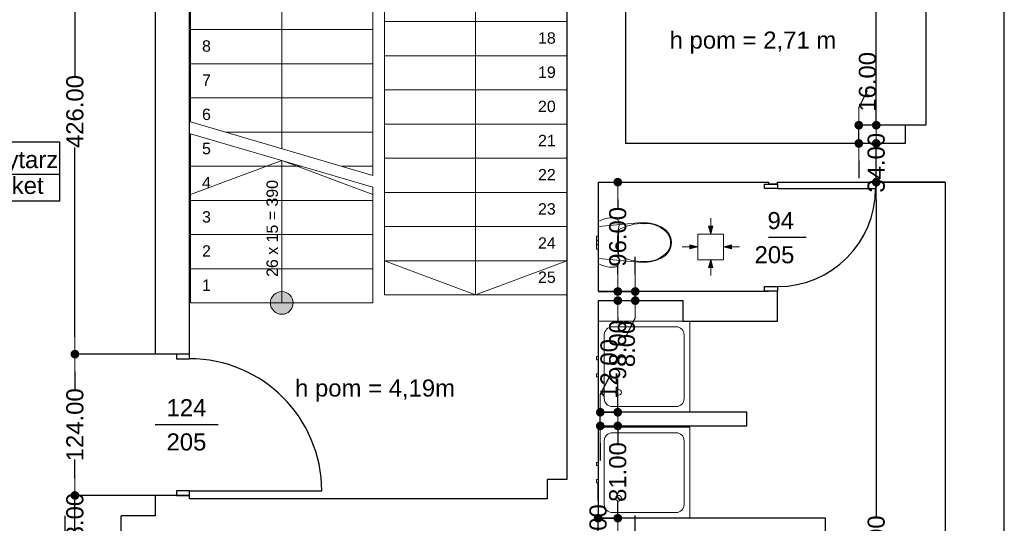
# Model space of a CAD drawing. Header units: millimetres. Extents: x -175445 to -20415, y -559200 to 231527.
# Tile 125 of 256: x -94558 to -85918, y -170996 to -166574. Entities that reach past the tile are written whole.
import ezdxf
from ezdxf.enums import TextEntityAlignment as Align

# ---------------------------------------------------------------- set-up
doc = ezdxf.new("R2010")
doc.units = ezdxf.units.MM
doc.header["$MEASUREMENT"] = 0
for name, color, linetype in [('Drzwi', 7, 'Continuous'), ('Linia', 7, 'Continuous'), ('Obiekt', 7, 'Continuous'), ('Strefa', 7, 'Continuous'), ('Słup', 7, 'Continuous'), ('Tekst', 7, 'Continuous'), ('Wymiary', 63, 'Continuous'), ('Ściana', 7, 'Continuous')]:
    doc.layers.add(name, color=color, linetype=linetype)
doc.styles.add('Arial', font='txt')
doc.styles.add('Times new roman', font='txt')
doc.dimstyles.new('GENERATED_STYLE__2', dxfattribs={"dimtxt": 150, "dimasz": 152, "dimexe": 0.18, "dimexo": 0, "dimgap": 0.09, "dimtad": 1, "dimlfac": 0.1, "dimzin": 0, "dimdsep": 46, "dimtxsty": 'Arial', "dimblk": 'ARROWHEAD_11', "dimblk1": 'ARROWHEAD_11', "dimblk2": 'ARROWHEAD_11', "dimcen": 0.09, "dimclrd": 114, "dimclre": 114, "dimclrt": 114, "dimazin": 0, "dimtfac": 1, "dimtdec": 4, "dimtmove": 0, "dimatfit": 3, "dimfxl": 1, "dimtolj": 1, "dimtzin": 0, "dimarcsym": 0})

# ---------------------------------------------------------------- blocks, each defined once
blk = doc.blocks.new('Korytarz_4_57_57', base_point=(-95010.3, 27439.4))
at = {"layer": 'Strefa'}
for p, q in [((-95744.4, 27722.2), (-94209.7, 27722.2)), ((-95744.4, 27203.6), (-95744.4, 27722.2)), ((-95707.7, 27696.3), (-95047, 27696.3)), ((-95707.7, 27470), (-95707.7, 27696.3)), ((-95047, 27696.3), (-95047, 27470)), ((-95010.3, 27722.2), (-95010.3, 27203.6)), ((-94209.7, 27722.2), (-94209.7, 27203.6)), ((-95744.4, 27439.4), (-94209.7, 27439.4)), ((-95047, 27470), (-95707.7, 27470)), ((-94209.7, 27203.6), (-95744.4, 27203.6))]:
    blk.add_line(p, q, dxfattribs=at)
at = {"layer": 'Strefa', "style": 'Arial'}
for tag, height, p in [('ROOM_NUMBER', 180, (-95377.4, 27594.3)), ('ROOM_NAME', 150, (-94610, 27567.8)), ('ROOM_CALC_AREA', 150, (-95377.4, 27340.6)), ('floor_f', 150, (-94610, 27340.7))]:
    blk.add_attdef(tag, text='', height=height, dxfattribs=at).set_placement(p, align=Align.MIDDLE_CENTER)
blk = doc.blocks.new('ARROWHEAD_11')
at = {"color": 0, "linetype": 'Continuous', "lineweight": 0}
blk.add_line((0, 0), (-1, 0), dxfattribs=at)
at = {"color": 0, "linetype": 'Continuous', "lineweight": 0, "const_width": 0.25, "flags": 128}
blk.add_lwpolyline([(-0.125, 0, 1), (0.125, 0, 1)], format="xyb", close=True, dxfattribs=at)
blk = doc.blocks.new('*D1400')
at = {"layer": 'Defpoints', "color": 0}
for p in [(-87041.5, -168000.6), (-86438, -168000.6), (-86698, -174720.6)]:
    blk.add_point(p, dxfattribs=at)
at = {"layer": 'Wymiary', "color": 114, "lineweight": -2}
for p, q in [((-86438, -168000.6), (-87041.7, -168000.6)), ((-87041.5, -168152.6), (-87041.5, -170935.2)), ((-87041.5, -174568.6), (-87041.5, -171558.4)), ((-86698, -174720.6), (-87041.7, -174720.6))]:
    blk.add_line(p, q, dxfattribs=at)
at = {"layer": 'Wymiary', "color": 114, "lineweight": -2, "xscale": 152, "yscale": 152, "zscale": 152}
for p, rotation in [((-87041.5, -168000.6), 90), ((-87041.5, -174720.6), 270)]:
    blk.add_blockref('ARROWHEAD_11', p, dxfattribs=dict(at, rotation=rotation))
at = {"layer": 'Wymiary', "color": 114, "lineweight": 13, "insert": (-87041.5, -171246.8), "char_height": 150, "attachment_point": 5, "rotation": 90, "style": 'Arial'}
blk.add_mtext('\\A1;672.00', dxfattribs=at)
blk = doc.blocks.new('*D1401')
at = {"layer": 'Defpoints', "color": 0}
for p in [(-87041.5, -167660.6), (-86788, -167660.6), (-86438, -168000.6)]:
    blk.add_point(p, dxfattribs=at)
at = {"layer": 'Wymiary', "color": 114, "lineweight": -2}
for p, q in [((-87041.5, -167508.6), (-87041.5, -167356.6)), ((-86788, -167660.6), (-87041.7, -167660.6)), ((-87041.5, -168000.6), (-87041.5, -167660.6)), ((-86438, -168000.6), (-87041.7, -168000.6)), ((-87041.5, -168152.6), (-87041.5, -168304.6))]:
    blk.add_line(p, q, dxfattribs=at)
at = {"layer": 'Wymiary', "color": 114, "lineweight": -2, "xscale": 152, "yscale": 152, "zscale": 152}
for p, rotation in [((-87041.5, -167660.6), 270), ((-87041.5, -168000.6), 90)]:
    blk.add_blockref('ARROWHEAD_11', p, dxfattribs=dict(at, rotation=rotation))
at = {"layer": 'Wymiary', "color": 114, "lineweight": 13, "insert": (-87041.5, -167830.6), "char_height": 150, "attachment_point": 5, "rotation": 90, "style": 'Arial'}
blk.add_mtext('\\A1;34.00', dxfattribs=at)
blk = doc.blocks.new('*D1402')
at = {"layer": 'Defpoints', "color": 0}
for p in [(-87194.8, -167500.6), (-86608, -167500.6), (-86788, -167660.6)]:
    blk.add_point(p, dxfattribs=at)
at = {"layer": 'Wymiary', "color": 114, "lineweight": -2}
for p, q in [((-87194.8, -167348.6), (-87118.2, -167196.6)), ((-86608, -167500.6), (-87195, -167500.6)), ((-87194.8, -167660.6), (-87194.8, -167500.6)), ((-86788, -167660.6), (-87195, -167660.6)), ((-87194.8, -167812.6), (-87194.8, -167964.6))]:
    blk.add_line(p, q, dxfattribs=at)
at = {"layer": 'Wymiary', "color": 114, "lineweight": -2, "xscale": 152, "yscale": 152, "zscale": 152}
for p, rotation in [((-87194.8, -167500.6), 270), ((-87194.8, -167660.6), 90)]:
    blk.add_blockref('ARROWHEAD_11', p, dxfattribs=dict(at, rotation=rotation))
at = {"layer": 'Wymiary', "color": 114, "lineweight": 13, "insert": (-87118.2, -167120), "char_height": 150, "attachment_point": 5, "rotation": 90, "style": 'Arial'}
blk.add_mtext('\\A1;16.00', dxfattribs=at)
blk = doc.blocks.new('*D1403')
at = {"layer": 'Defpoints', "color": 0}
for p in [(-87041.5, -164070.6), (-86608, -164070.6), (-86608, -167500.6)]:
    blk.add_point(p, dxfattribs=at)
at = {"layer": 'Wymiary', "color": 114, "lineweight": -2}
for p, q in [((-86608, -164070.6), (-87041.7, -164070.6)), ((-87041.5, -164222.6), (-87041.5, -165360.7)), ((-87041.5, -167348.6), (-87041.5, -165982.9)), ((-86608, -167500.6), (-87041.7, -167500.6))]:
    blk.add_line(p, q, dxfattribs=at)
at = {"layer": 'Wymiary', "color": 114, "lineweight": -2, "xscale": 152, "yscale": 152, "zscale": 152}
for p, rotation in [((-87041.5, -164070.6), 90), ((-87041.5, -167500.6), 270)]:
    blk.add_blockref('ARROWHEAD_11', p, dxfattribs=dict(at, rotation=rotation))
at = {"layer": 'Wymiary', "color": 114, "lineweight": 13, "insert": (-87041.5, -165671.8), "char_height": 150, "attachment_point": 5, "rotation": 90, "style": 'Arial'}
blk.add_mtext('\\A1;343.00', dxfattribs=at)
blk = doc.blocks.new('*D1408')
at = {"layer": 'Defpoints', "color": 0}
for p in [(-89478, -171230.6), (-89156.4, -171230.6), (-89478, -171360.6)]:
    blk.add_point(p, dxfattribs=at)
at = {"layer": 'Wymiary', "color": 114, "lineweight": -2}
for p, q in [((-89156.4, -171078.6), (-89156.4, -170926.6)), ((-89478, -171230.6), (-89156.2, -171230.6)), ((-89156.4, -171360.6), (-89156.4, -171230.6)), ((-89478, -171360.6), (-89156.2, -171360.6)), ((-89156.4, -171512.6), (-89233.1, -171664.6))]:
    blk.add_line(p, q, dxfattribs=at)
at = {"layer": 'Wymiary', "color": 114, "lineweight": -2, "xscale": 152, "yscale": 152, "zscale": 152}
for p, rotation in [((-89156.4, -171230.6), 270), ((-89156.4, -171360.6), 90)]:
    blk.add_blockref('ARROWHEAD_11', p, dxfattribs=dict(at, rotation=rotation))
at = {"layer": 'Wymiary', "color": 114, "lineweight": 13, "insert": (-89233.1, -171741.4), "char_height": 150, "attachment_point": 5, "rotation": 90, "style": 'Arial'}
blk.add_mtext('\\A1;13.00', dxfattribs=at)
blk = doc.blocks.new('*D1409')
at = {"layer": 'Defpoints', "color": 0}
for p in [(-89482.3, -170950.6), (-89478, -170950.6), (-89478, -171230.6)]:
    blk.add_point(p, dxfattribs=at)
at = {"layer": 'Wymiary', "color": 114, "lineweight": -2}
for p, q in [((-89482.3, -170798.6), (-89482.3, -170646.6)), ((-89478, -170950.6), (-89482.5, -170950.6)), ((-89482.3, -171230.6), (-89482.3, -170950.6)), ((-89478, -171230.6), (-89482.5, -171230.6)), ((-89482.3, -171382.6), (-89482.3, -171534.6))]:
    blk.add_line(p, q, dxfattribs=at)
at = {"layer": 'Wymiary', "color": 114, "lineweight": -2, "xscale": 152, "yscale": 152, "zscale": 152}
for p, rotation in [((-89482.3, -170950.6), 270), ((-89482.3, -171230.6), 90)]:
    blk.add_blockref('ARROWHEAD_11', p, dxfattribs=dict(at, rotation=rotation))
at = {"layer": 'Wymiary', "color": 114, "lineweight": 13, "insert": (-89482.3, -171090.6), "char_height": 150, "attachment_point": 5, "rotation": 90, "style": 'Arial'}
blk.add_mtext('\\A1;28.00', dxfattribs=at)
blk = doc.blocks.new('*D1410')
at = {"layer": 'Defpoints', "color": 0}
for p in [(-89478, -170140.6), (-89309.8, -170140.6), (-89478, -170950.6)]:
    blk.add_point(p, dxfattribs=at)
at = {"layer": 'Wymiary', "color": 114, "lineweight": -2}
for p, q in [((-89309.8, -169988.6), (-89309.8, -169836.6)), ((-89478, -170140.6), (-89309.7, -170140.6)), ((-89309.8, -170140.6), (-89309.8, -170292.6)), ((-89309.8, -170950.6), (-89309.8, -170798.7)), ((-89478, -170950.6), (-89309.7, -170950.6)), ((-89309.8, -171102.6), (-89309.8, -171254.6))]:
    blk.add_line(p, q, dxfattribs=at)
at = {"layer": 'Wymiary', "color": 114, "lineweight": -2, "xscale": 152, "yscale": 152, "zscale": 152}
for p, rotation in [((-89309.8, -170140.6), 270), ((-89309.8, -170950.6), 90)]:
    blk.add_blockref('ARROWHEAD_11', p, dxfattribs=dict(at, rotation=rotation))
at = {"layer": 'Wymiary', "color": 114, "lineweight": 13, "insert": (-89309.8, -170545.6), "char_height": 150, "attachment_point": 5, "rotation": 90, "style": 'Arial'}
blk.add_mtext('\\A1;81.00', dxfattribs=at)
blk = doc.blocks.new('*D1411')
at = {"layer": 'Defpoints', "color": 0}
for p in [(-89478, -170020.6), (-89463.2, -170020.6), (-89478, -170140.6)]:
    blk.add_point(p, dxfattribs=at)
at = {"layer": 'Wymiary', "color": 114, "lineweight": -2}
for p, q in [((-89463.2, -169868.6), (-89386.5, -169716.6)), ((-89478, -170020.6), (-89463, -170020.6)), ((-89463.2, -170140.6), (-89463.2, -170020.6)), ((-89478, -170140.6), (-89463, -170140.6)), ((-89463.2, -170292.6), (-89463.2, -170444.6))]:
    blk.add_line(p, q, dxfattribs=at)
at = {"layer": 'Wymiary', "color": 114, "lineweight": -2, "xscale": 152, "yscale": 152, "zscale": 152}
for p, rotation in [((-89463.2, -170020.6), 270), ((-89463.2, -170140.6), 90)]:
    blk.add_blockref('ARROWHEAD_11', p, dxfattribs=dict(at, rotation=rotation))
at = {"layer": 'Wymiary', "color": 114, "lineweight": 13, "insert": (-89386.5, -169640), "char_height": 150, "attachment_point": 5, "rotation": 90, "style": 'Arial'}
blk.add_mtext('\\A1;12.00', dxfattribs=at)
blk = doc.blocks.new('*D1412')
at = {"layer": 'Defpoints', "color": 0}
for p in [(-89478, -169040.6), (-89309.8, -169040.6), (-89478, -170020.6)]:
    blk.add_point(p, dxfattribs=at)
at = {"layer": 'Wymiary', "color": 114, "lineweight": -2}
for p, q in [((-89478, -169040.6), (-89309.7, -169040.6)), ((-89309.8, -169192.6), (-89309.8, -169220.8)), ((-89309.8, -169868.6), (-89309.8, -169726.6)), ((-89478, -170020.6), (-89309.7, -170020.6))]:
    blk.add_line(p, q, dxfattribs=at)
at = {"layer": 'Wymiary', "color": 114, "lineweight": -2, "xscale": 152, "yscale": 152, "zscale": 152}
for p, rotation in [((-89309.8, -169040.6), 90), ((-89309.8, -170020.6), 270)]:
    blk.add_blockref('ARROWHEAD_11', p, dxfattribs=dict(at, rotation=rotation))
at = {"layer": 'Wymiary', "color": 114, "lineweight": 13, "insert": (-89309.8, -169473.7), "char_height": 150, "attachment_point": 5, "rotation": 90, "style": 'Arial'}
blk.add_mtext('\\A1;98.00', dxfattribs=at)
blk = doc.blocks.new('*D1413')
at = {"layer": 'Defpoints', "color": 0}
for p in [(-89478, -168960.6), (-89156.5, -168960.6), (-89478, -169040.6)]:
    blk.add_point(p, dxfattribs=at)
at = {"layer": 'Wymiary', "color": 114, "lineweight": -2}
for p, q in [((-89156.5, -168808.6), (-89156.5, -168656.6)), ((-89478, -168960.6), (-89156.3, -168960.6)), ((-89156.5, -169040.6), (-89156.5, -168960.6)), ((-89478, -169040.6), (-89156.3, -169040.6)), ((-89156.5, -169192.6), (-89233.2, -169344.6))]:
    blk.add_line(p, q, dxfattribs=at)
at = {"layer": 'Wymiary', "color": 114, "lineweight": -2, "xscale": 152, "yscale": 152, "zscale": 152}
for p, rotation in [((-89156.5, -168960.6), 270), ((-89156.5, -169040.6), 90)]:
    blk.add_blockref('ARROWHEAD_11', p, dxfattribs=dict(at, rotation=rotation))
at = {"layer": 'Wymiary', "color": 114, "lineweight": 13, "insert": (-89233.2, -169421.3), "char_height": 150, "attachment_point": 5, "rotation": 90, "style": 'Arial'}
blk.add_mtext('\\A1;8.00', dxfattribs=at)
blk = doc.blocks.new('*D1414')
at = {"layer": 'Defpoints', "color": 0}
for p in [(-89478, -168000.6), (-89309.8, -168000.6), (-89478, -168960.6)]:
    blk.add_point(p, dxfattribs=at)
at = {"layer": 'Wymiary', "color": 114, "lineweight": -2}
for p, q in [((-89478, -168000.6), (-89309.7, -168000.6)), ((-89309.8, -168152.6), (-89309.8, -168227.7)), ((-89309.8, -168808.6), (-89309.8, -168733.6)), ((-89478, -168960.6), (-89309.7, -168960.6))]:
    blk.add_line(p, q, dxfattribs=at)
at = {"layer": 'Wymiary', "color": 114, "lineweight": -2, "xscale": 152, "yscale": 152, "zscale": 152}
for p, rotation in [((-89309.8, -168000.6), 90), ((-89309.8, -168960.6), 270)]:
    blk.add_blockref('ARROWHEAD_11', p, dxfattribs=dict(at, rotation=rotation))
at = {"layer": 'Wymiary', "color": 114, "lineweight": 13, "insert": (-89309.8, -168480.6), "char_height": 150, "attachment_point": 5, "rotation": 90, "style": 'Arial'}
blk.add_mtext('\\A1;96.00', dxfattribs=at)
blk = doc.blocks.new('*D1435')
at = {"layer": 'Defpoints', "color": 0}
for p in [(-94073.2, -170750.6), (-93368, -170750.6), (-93368, -171230.6)]:
    blk.add_point(p, dxfattribs=at)
at = {"layer": 'Wymiary', "color": 114, "lineweight": -2}
for p, q in [((-94073.2, -170598.6), (-94073.2, -170446.6)), ((-93368, -170750.6), (-94073.4, -170750.6)), ((-94073.2, -171230.6), (-94073.2, -170750.6)), ((-93368, -171230.6), (-94073.4, -171230.6)), ((-94073.2, -171382.6), (-94073.2, -171534.6))]:
    blk.add_line(p, q, dxfattribs=at)
at = {"layer": 'Wymiary', "color": 114, "lineweight": -2, "xscale": 152, "yscale": 152, "zscale": 152}
for p, rotation in [((-94073.2, -170750.6), 270), ((-94073.2, -171230.6), 90)]:
    blk.add_blockref('ARROWHEAD_11', p, dxfattribs=dict(at, rotation=rotation))
at = {"layer": 'Wymiary', "color": 114, "lineweight": 13, "insert": (-94073.2, -170990.6), "char_height": 150, "attachment_point": 5, "rotation": 90, "style": 'Arial'}
blk.add_mtext('\\A1;48.00', dxfattribs=at)
blk = doc.blocks.new('*D1436')
at = {"layer": 'Defpoints', "color": 0}
for p in [(-94073.2, -169510.6), (-93368, -169510.6), (-93368, -170750.6)]:
    blk.add_point(p, dxfattribs=at)
at = {"layer": 'Wymiary', "color": 114, "lineweight": -2}
for p, q in [((-93368, -169510.6), (-94073.4, -169510.6)), ((-94073.2, -169662.6), (-94073.2, -169826.5)), ((-94073.2, -170598.6), (-94073.2, -170434.8)), ((-93368, -170750.6), (-94073.4, -170750.6))]:
    blk.add_line(p, q, dxfattribs=at)
at = {"layer": 'Wymiary', "color": 114, "lineweight": -2, "xscale": 152, "yscale": 152, "zscale": 152}
for p, rotation in [((-94073.2, -169510.6), 90), ((-94073.2, -170750.6), 270)]:
    blk.add_blockref('ARROWHEAD_11', p, dxfattribs=dict(at, rotation=rotation))
at = {"layer": 'Wymiary', "color": 114, "lineweight": 13, "insert": (-94073.2, -170130.6), "char_height": 150, "attachment_point": 5, "rotation": 90, "style": 'Arial'}
blk.add_mtext('\\A1;124.00', dxfattribs=at)
blk = doc.blocks.new('*D1437')
at = {"layer": 'Defpoints', "color": 0}
for p in [(-94073.2, -165250.6), (-93658, -165250.6), (-93368, -169510.6)]:
    blk.add_point(p, dxfattribs=at)
at = {"layer": 'Wymiary', "color": 114, "lineweight": -2}
for p, q in [((-93658, -165250.6), (-94073.4, -165250.6)), ((-94073.2, -165402.6), (-94073.2, -167066.4)), ((-94073.2, -169358.6), (-94073.2, -167694.8)), ((-93368, -169510.6), (-94073.4, -169510.6))]:
    blk.add_line(p, q, dxfattribs=at)
at = {"layer": 'Wymiary', "color": 114, "lineweight": -2, "xscale": 152, "yscale": 152, "zscale": 152}
for p, rotation in [((-94073.2, -165250.6), 90), ((-94073.2, -169510.6), 270)]:
    blk.add_blockref('ARROWHEAD_11', p, dxfattribs=dict(at, rotation=rotation))
at = {"layer": 'Wymiary', "color": 114, "lineweight": 13, "insert": (-94073.2, -167380.6), "char_height": 150, "attachment_point": 5, "rotation": 90, "style": 'Arial'}
blk.add_mtext('\\A1;426.00', dxfattribs=at)

msp = doc.modelspace()

# ---------------------------------------------------------------- hatches: boundary and pattern name
at = {"layer": 'Linia', "linetype": 'Continuous', "lineweight": 13}
for points in [[(-88493.839, -168456.037), (-88474.996, -168386.086), (-88512.496, -168386.036)], [(-88606.789, -168568.537), (-88676.765, -168549.787), (-88676.765, -168587.287)], [(-88381.489, -168568.537), (-88311.513, -168587.287), (-88311.513, -168549.787)], [(-88493.839, -168681.037), (-88512.496, -168751.038), (-88474.996, -168750.988)]]:
    msp.add_hatch(color=256, dxfattribs=at).paths.add_polyline_path(points)
at = {"layer": 'Obiekt', "linetype": 'Continuous'}
msp.add_hatch(color=256, dxfattribs=at).paths.add_polyline_path([(-92157.975, -169060.675, 1), (-92357.975, -169060.675, 1)])

# ---------------------------------------------------------------- linework, layer by layer
at = {"layer": 'Drzwi'}
for p, q in [((-88023.019, -168057.346), (-88023.019, -168017.346)), ((-88023.019, -168017.346), (-87908.019, -168017.346)), ((-87908.019, -168017.346), (-87988.019, -168017.346)), ((-87908.019, -168017.346), (-87908.019, -168057.346)), ((-87908.019, -168057.346), (-88023.019, -168057.346)), ((-87908.019, -168057.346), (-87048.019, -168057.346)), ((-88023.019, -168957.346), (-88023.019, -168917.346)), ((-88023.019, -168917.346), (-87908.019, -168917.346)), ((-87908.019, -168957.346), (-88023.019, -168957.346)), ((-87908.019, -168957.346), (-87988.019, -168957.346)), ((-87908.019, -168917.346), (-87908.019, -168957.346)), ((-93183.019, -169510.636), (-93183.019, -169550.636)), ((-93068.019, -169510.636), (-93183.019, -169510.636)), ((-93068.019, -169510.636), (-93183.019, -169510.636)), ((-93068.019, -169550.636), (-93068.019, -169510.636)), ((-93183.019, -169550.636), (-93068.019, -169550.636)), ((-93068.019, -170710.636), (-93183.019, -170710.636)), ((-93183.019, -170710.636), (-93183.019, -170750.636)), ((-93068.019, -170750.636), (-93068.019, -170710.636)), ((-93068.019, -170710.636), (-91908.019, -170710.636)), ((-93183.019, -170750.636), (-93068.019, -170750.636)), ((-93068.019, -170750.636), (-93183.019, -170750.636))]:
    msp.add_line(p, q, dxfattribs=at)
for centre, radius, start, end in [((-87908.019, -168057.346), 860, 270, 0), ((-93068.019, -170710.636), 1160, 0, 90)]:
    msp.add_arc(centre, radius, start, end, dxfattribs=at)
at = {"layer": 'Linia', "lineweight": 13}
for p, q in [((-88493.839, -168456.037), (-88512.496, -168386.036)), ((-88512.496, -168386.036), (-88474.996, -168386.086)), ((-88493.839, -168456.037), (-88474.996, -168386.086)), ((-88493.654, -168317.147), (-88493.746, -168386.061)), ((-88381.489, -168456.187), (-88606.489, -168456.187)), ((-88606.489, -168456.187), (-88606.489, -168680.887)), ((-88381.489, -168680.887), (-88381.489, -168456.187)), ((-88606.789, -168568.537), (-88676.765, -168549.787)), ((-88676.765, -168587.287), (-88676.765, -168549.787)), ((-88381.489, -168568.537), (-88311.513, -168549.787)), ((-88311.513, -168549.787), (-88311.513, -168587.287)), ((-88745.68, -168568.537), (-88676.765, -168568.537)), ((-88606.789, -168568.537), (-88676.765, -168587.287)), ((-88381.489, -168568.537), (-88311.513, -168587.287)), ((-88242.599, -168568.537), (-88311.513, -168568.537)), ((-88606.489, -168681.187), (-88381.489, -168681.187)), ((-88493.839, -168681.037), (-88512.496, -168751.038)), ((-88493.839, -168681.037), (-88474.996, -168750.988)), ((-88474.996, -168750.988), (-88512.496, -168751.038)), ((-88493.654, -168819.928), (-88493.746, -168751.013))]:
    msp.add_line(p, q, dxfattribs=at)
at = {"layer": 'Obiekt', "lineweight": 20}
for p, q in [((-93057.975, -167470.675), (-93057.975, -163900.675)), ((-89757.975, -163900.675), (-89757.975, -168990.675)), ((-92257.975, -167705.675), (-92257.975, -164600.675)), ((-90557.975, -164600.675), (-90557.975, -168990.675)), ((-91457.975, -167940.675), (-91457.975, -165300.675)), ((-91357.975, -165300.675), (-91357.975, -168990.675)), ((-93057.975, -166660.675), (-91457.975, -166660.675)), ((-89757.975, -166590.675), (-91357.975, -166590.675)), ((-89757.975, -166890.675), (-91357.975, -166890.675)), ((-93057.975, -166960.675), (-91457.975, -166960.675)), ((-93057.975, -167260.675), (-91457.975, -167260.675)), ((-89757.975, -167190.675), (-91357.975, -167190.675)), ((-93057.975, -167470.675), (-91457.975, -167940.675)), ((-89757.975, -167490.675), (-91357.975, -167490.675)), ((-93057.975, -169060.675), (-93057.975, -167574.9)), ((-93057.975, -167574.9), (-91457.975, -168044.9)), ((-92751.592, -167560.675), (-91457.975, -167560.675)), ((-92257.975, -167809.9), (-93057.975, -168109.9)), ((-93057.975, -167860.675), (-92085.125, -167860.675)), ((-92257.975, -169060.675), (-92257.975, -167809.9)), ((-92257.975, -167809.9), (-91457.975, -168109.9)), ((-91730.315, -167860.675), (-91457.975, -167860.675)), ((-89757.975, -167790.675), (-91357.975, -167790.675)), ((-91457.975, -169060.675), (-91457.975, -168044.9)), ((-89757.975, -168090.675), (-91357.975, -168090.675)), ((-93057.975, -168160.675), (-91457.975, -168160.675)), ((-89757.975, -168390.675), (-91357.975, -168390.675)), ((-93057.975, -168460.675), (-91457.975, -168460.675)), ((-89757.975, -168690.675), (-91357.975, -168690.675)), ((-90557.975, -168990.675), (-91357.975, -168690.675)), ((-90557.975, -168990.675), (-89757.975, -168690.675)), ((-93057.975, -168760.675), (-91457.975, -168760.675)), ((-89757.975, -168990.675), (-91357.975, -168990.675)), ((-89757.975, -168990.675), (-91357.975, -168990.675)), ((-93057.975, -169060.675), (-91457.975, -169060.675)), ((-93057.975, -169060.675), (-91457.975, -169060.675))]:
    msp.add_line(p, q, dxfattribs=at)
at = {"layer": 'Obiekt', "lineweight": 5}
for p, q in [((-89462.9, -168336.848), (-89477.975, -168343.949)), ((-89477.975, -168343.949), (-89477.975, -168717.485)), ((-89127.592, -168357.369), (-89477.975, -168389.742)), ((-89477.975, -168389.742), (-89477.975, -168671.692)), ((-89447.435, -168330.643), (-89462.9, -168336.848)), ((-89431.633, -168325.357), (-89447.435, -168330.643)), ((-89415.548, -168321.006), (-89431.633, -168325.357)), ((-89399.236, -168317.607), (-89415.548, -168321.006)), ((-89382.752, -168315.171), (-89399.236, -168317.607)), ((-89366.154, -168313.706), (-89382.752, -168315.171)), ((-89349.498, -168313.217), (-89366.154, -168313.706)), ((-89337.964, -168314.5), (-89349.498, -168313.217)), ((-89326.993, -168318.285), (-89337.964, -168314.5)), ((-89317.12, -168324.387), (-89326.993, -168318.285)), ((-89308.829, -168332.509), (-89317.12, -168324.387)), ((-89302.522, -168342.255), (-89308.829, -168332.509)), ((-89304.806, -168414.502), (-89298.025, -168376.217)), ((-89298.509, -168353.147), (-89302.522, -168342.255)), ((-89296.985, -168364.655), (-89298.509, -168353.147)), ((-89298.025, -168376.217), (-89296.985, -168364.655)), ((-89075.895, -168355.806), (-89127.592, -168357.369)), ((-89024.55, -168361.293), (-89075.895, -168355.806)), ((-88974.803, -168373.698), (-89024.55, -168361.293)), ((-88927.865, -168392.719), (-88974.803, -168373.698)), ((-88890.669, -168418.317), (-88927.865, -168392.719)), ((-89497.975, -168490.412), (-89497.975, -168473.717)), ((-89477.975, -168473.717), (-89497.975, -168473.717)), ((-89477.975, -168490.412), (-89477.975, -168473.717)), ((-89312.581, -168491.849), (-89309.663, -168453.078)), ((-89309.663, -168453.078), (-89304.806, -168414.502)), ((-89304.932, -168421.776), (-89304.932, -168530.717)), ((-88862.151, -168451.36), (-88890.669, -168418.317)), ((-88873.425, -168449.641), (-88873.425, -168449.64)), ((-88844.191, -168489.668), (-88862.151, -168451.36)), ((-89497.975, -168514.717), (-89497.975, -168490.412)), ((-89497.975, -168519.403), (-89497.975, -168514.717)), ((-89477.975, -168514.717), (-89497.975, -168514.717)), ((-89497.975, -168530.717), (-89497.975, -168519.403)), ((-89497.975, -168542.031), (-89497.975, -168530.717)), ((-89497.975, -168546.717), (-89497.975, -168542.031)), ((-89477.975, -168546.717), (-89497.975, -168546.717)), ((-89497.975, -168571.022), (-89497.975, -168546.717)), ((-89477.975, -168514.717), (-89477.975, -168490.412)), ((-89477.975, -168519.403), (-89477.975, -168514.717)), ((-89477.975, -168530.717), (-89477.975, -168519.403)), ((-89477.975, -168542.031), (-89477.975, -168530.717)), ((-89477.975, -168546.717), (-89477.975, -168542.031)), ((-89477.975, -168571.022), (-89477.975, -168546.717)), ((-89313.555, -168530.717), (-89312.581, -168491.849)), ((-89312.581, -168569.585), (-89313.555, -168530.717)), ((-89304.932, -168530.717), (-89304.932, -168639.658)), ((-88846.614, -168530.716), (-88846.614, -168530.717)), ((-88837.974, -168530.717), (-88844.191, -168489.668)), ((-88844.191, -168571.766), (-88837.974, -168530.717)), ((-89497.975, -168587.717), (-89497.975, -168571.022)), ((-89477.975, -168587.717), (-89497.975, -168587.717)), ((-89477.975, -168587.717), (-89477.975, -168571.022)), ((-89309.663, -168608.356), (-89312.581, -168569.585)), ((-89304.806, -168646.932), (-89309.663, -168608.356)), ((-89298.025, -168685.217), (-89304.806, -168646.932)), ((-88927.865, -168668.715), (-88890.669, -168643.117)), ((-88890.669, -168643.117), (-88862.151, -168610.074)), ((-88862.151, -168610.074), (-88844.191, -168571.766)), ((-89477.975, -168671.692), (-89127.592, -168704.065)), ((-89477.975, -168717.485), (-89462.9, -168724.586)), ((-89462.9, -168724.586), (-89447.435, -168730.791)), ((-89447.435, -168730.791), (-89431.633, -168736.077)), ((-89431.633, -168736.077), (-89415.548, -168740.428)), ((-89326.993, -168743.149), (-89317.12, -168737.047)), ((-89317.12, -168737.047), (-89308.829, -168728.925)), ((-89308.829, -168728.925), (-89302.522, -168719.179)), ((-89302.522, -168719.179), (-89298.509, -168708.287)), ((-89298.509, -168708.287), (-89296.985, -168696.779)), ((-89296.985, -168696.779), (-89298.025, -168685.217)), ((-89127.592, -168704.065), (-89075.895, -168705.628)), ((-89075.895, -168705.628), (-89024.55, -168700.141)), ((-89024.55, -168700.141), (-88974.803, -168687.736)), ((-88974.803, -168687.736), (-88927.865, -168668.715)), ((-89415.548, -168740.428), (-89399.236, -168743.827)), ((-89399.236, -168743.827), (-89382.752, -168746.263)), ((-89382.752, -168746.263), (-89366.154, -168747.728)), ((-89366.154, -168747.728), (-89349.498, -168748.217)), ((-89349.498, -168748.217), (-89337.964, -168746.934)), ((-89337.964, -168746.934), (-89326.993, -168743.149)), ((-88677.975, -169220.636), (-89477.975, -169220.636)), ((-89477.975, -169220.636), (-89477.975, -170020.636)), ((-88677.975, -170020.636), (-88677.975, -169220.636)), ((-89427.975, -169340.636), (-89427.975, -169900.636)), ((-88797.975, -169270.636), (-89357.975, -169270.636)), ((-88727.975, -169900.636), (-88727.975, -169340.636)), ((-89477.975, -169532.136), (-89497.975, -169532.136)), ((-89497.975, -169532.136), (-89497.975, -169559.136)), ((-89497.975, -169559.136), (-89477.975, -169559.136)), ((-89477.975, -169559.136), (-89477.975, -169532.136)), ((-89477.975, -169682.136), (-89497.975, -169682.136)), ((-89497.975, -169682.136), (-89497.975, -169709.136)), ((-89477.975, -169709.136), (-89477.975, -169682.136)), ((-89497.975, -169709.136), (-89477.975, -169709.136)), ((-89477.975, -170020.636), (-88677.975, -170020.636)), ((-89357.975, -169970.636), (-88797.975, -169970.636)), ((-88677.975, -170150.636), (-89477.975, -170150.636)), ((-89477.975, -170150.636), (-89477.975, -170950.636)), ((-88797.975, -170200.636), (-89357.975, -170200.636)), ((-88677.975, -170950.636), (-88677.975, -170150.636)), ((-89427.975, -170270.636), (-89427.975, -170830.636)), ((-88727.975, -170830.636), (-88727.975, -170270.636)), ((-89477.975, -170462.136), (-89497.975, -170462.136)), ((-89497.975, -170462.136), (-89497.975, -170489.136)), ((-89477.975, -170489.136), (-89477.975, -170462.136)), ((-89497.975, -170489.136), (-89477.975, -170489.136)), ((-89477.975, -170612.136), (-89497.975, -170612.136)), ((-89497.975, -170612.136), (-89497.975, -170639.136)), ((-89497.975, -170639.136), (-89477.975, -170639.136)), ((-89477.975, -170639.136), (-89477.975, -170612.136)), ((-89477.975, -170950.636), (-88677.975, -170950.636)), ((-89357.975, -170900.636), (-88797.975, -170900.636))]:
    msp.add_line(p, q, dxfattribs=at)
at = {"layer": 'Obiekt'}
for p, q in [((-87656.64, -168487.346), (-87988.019, -168487.346)), ((-92816.64, -170130.636), (-93368.019, -170130.636)), ((-94158.019, -171482.014), (-94158.019, -170930.636))]:
    msp.add_line(p, q, dxfattribs=at)
at = {"layer": 'Obiekt', "lineweight": 20}
msp.add_circle((-92257.975, -169060.675), 100, dxfattribs=at)
at = {"layer": 'Obiekt', "lineweight": 5}
for centre in [(-89302.975, -169845.636), (-89302.975, -170775.636)]:
    msp.add_circle(centre, 25, dxfattribs=at)
for centre, radius, start, end in [((-89090.038, -168788.812), 425.383, 88.6460694, 120.3482343), ((-89065.671, -168620.177), 256.976, 41.5755016, 93.1951521), ((-88985.217, -168531.529), 138.562, 0.3355935, 36.2228111), ((-88985.22, -168529.904), 138.565, 323.7771962, 359.6644138), ((-89090.038, -168272.622), 425.383, 239.6517657, 271.3539306), ((-89065.671, -168441.257), 256.976, 266.8048479, 318.4244984), ((-89357.975, -169340.636), 70, 90, 180), ((-88797.975, -169340.636), 70, 0, 90), ((-89357.975, -169900.636), 70, 180, 270), ((-88797.975, -169900.636), 70, 270, 0), ((-89357.975, -170270.636), 70, 90, 180), ((-88797.975, -170270.636), 70, 0, 90), ((-89357.975, -170830.636), 70, 180, 270), ((-88797.975, -170830.636), 70, 270, 0)]:
    msp.add_arc(centre, radius, start, end, dxfattribs=at)
for p in [(-89079.99, -168363.681), (-89304.932, -168421.776), (-88873.425, -168611.794), (-89079.99, -168697.753)]:
    msp.add_point(p, dxfattribs=at)
at = {"layer": 'Słup'}
for p, q in [((-86788.019, -167500.636), (-86788.019, -167660.636)), ((-86608.019, -167500.636), (-86788.019, -167500.636)), ((-88738.019, -169040.636), (-88738.019, -169220.636)), ((-87908.019, -169220.636), (-87908.019, -169040.636)), ((-88738.019, -169220.636), (-87988.019, -169220.636)), ((-87988.019, -169220.636), (-87908.019, -169220.636)), ((-89927.975, -170610.636), (-89927.975, -170780.636)), ((-89757.975, -170610.636), (-89927.975, -170610.636))]:
    msp.add_line(p, q, dxfattribs=at)
at = {"layer": 'Ściana'}
for p, q in [((-87908.019, -168017.346), (-87988.019, -168017.346)), ((-87908.019, -168957.346), (-87988.019, -168957.346)), ((-93183.019, -169510.636), (-93368.019, -169510.636)), ((-93068.019, -169510.636), (-93183.019, -169510.636)), ((-93183.019, -170750.636), (-93368.019, -170750.636)), ((-93068.019, -170750.636), (-93183.019, -170750.636)), ((-93668.019, -171115.636), (-93668.019, -170930.636))]:
    msp.add_line(p, q, dxfattribs=at)
at = {"layer": 'Ściana', "flags": 128}
for points in [[(-93068.019, -169510.636), (-93068.019, -163870.636)], [(-89757.975, -163870.636), (-89757.975, -168000.636)], [(-85918.019, -167660.636), (-85918.019, -163900.636)], [(-89237.975, -167660.636), (-89237.975, -164070.636)], [(-86608.019, -164070.636), (-86608.019, -167500.636)], [(-93368.019, -165250.636), (-93368.019, -169510.636)], [(-86788.019, -167660.636), (-89237.975, -167660.636)], [(-85918.019, -178970.636), (-85918.019, -167660.636)], [(-89757.975, -168000.636), (-89757.975, -170610.636)], [(-89477.975, -168960.636), (-89477.975, -168000.636)], [(-89477.975, -168000.636), (-87988.019, -168000.636)], [(-87988.019, -168000.636), (-87988.019, -168017.346)], [(-87908.019, -168000.636), (-86438.019, -168000.636)], [(-87908.019, -168017.346), (-87908.019, -168000.636)], [(-86438.019, -168000.636), (-86438.019, -174720.636)], [(-87988.019, -168960.636), (-89477.975, -168960.636)], [(-87988.019, -168957.346), (-87988.019, -168960.636)], [(-87908.019, -169040.636), (-87908.019, -168957.346)], [(-89477.975, -170020.636), (-89477.975, -169040.636)], [(-89477.975, -169040.636), (-88738.019, -169040.636)], [(-88178.019, -170020.636), (-89477.975, -170020.636)], [(-88178.019, -170140.636), (-88178.019, -170020.636)], [(-89477.975, -170780.636), (-89477.975, -170140.636)], [(-89477.975, -170140.636), (-88178.019, -170140.636)], [(-93368.019, -170750.636), (-93368.019, -170930.636)], [(-93068.019, -170780.636), (-93068.019, -170750.636)], [(-89927.975, -170780.636), (-93068.019, -170780.636)], [(-89477.975, -170950.636), (-89477.975, -170780.636)], [(-93368.019, -170930.636), (-93668.019, -170930.636)], [(-87488.019, -170950.636), (-89477.975, -170950.636)], [(-87488.019, -171230.636), (-87488.019, -170950.636)]]:
    msp.add_lwpolyline(points, dxfattribs=at)
at = {"layer": 'Ściana'}
msp.add_arc((-140453.307, -280112.852), 130967.865, 57.19530479, 68.83493994, dxfattribs=at)

# ---------------------------------------------------------------- block references
at = {"layer": 'Strefa'}
ref = msp.add_blockref('Korytarz_4_57_57', (-95010.338, -167930.594), dxfattribs=at)
ref.add_attrib('ROOM_NAME', 'Korytarz', dxfattribs={"color": 7, "height": 150, "style": 'Arial'}).set_placement((-94610.018, -167802.194), align=Align.MIDDLE_CENTER)
ref.add_attrib('ROOM_NUMBER', '4/57', dxfattribs={"color": 7, "height": 180, "style": 'Arial'}).set_placement((-95377.358, -167775.647), align=Align.MIDDLE_CENTER)
ref.add_attrib('ROOM_CALC_AREA', '49 m2', dxfattribs={"color": 7, "height": 150, "style": 'Arial'}).set_placement((-95377.358, -168029.328), align=Align.MIDDLE_CENTER)
ref.add_attrib('floor_f', 'tarket', dxfattribs={"color": 7, "height": 150, "style": 'Arial'}).set_placement((-94610.018, -168029.277), align=Align.MIDDLE_CENTER)

# ---------------------------------------------------------------- texts
at = {"layer": 'Obiekt', "lineweight": 20, "char_height": 100, "attachment_point": 4, "style": 'Arial'}
for s, insert in [('\\A1;{\\fArial|b0|i0|c238|p38;18}', (-90009.747, -166735.783)), ('\\A1;{\\fArial|b0|i0|c238|p38;8}', (-92957.975, -166805.783)), ('\\A1;{\\fArial|b0|i0|c238|p38;19}', (-90009.747, -167035.783)), ('\\A1;{\\fArial|b0|i0|c238|p38;7}', (-92957.975, -167104.96)), ('\\A1;{\\fArial|b0|i0|c238|p38;6}', (-92957.975, -167405.783)), ('\\A1;{\\fArial|b0|i0|c238|p38;20}', (-90009.747, -167335.783)), ('\\A1;{\\fArial|b0|i0|c238|p38;21}', (-90009.747, -167634.96)), ('\\A1;{\\fArial|b0|i0|c238|p38;5}', (-92957.975, -167705.783)), ('\\A1;{\\fArial|b0|i0|c238|p38;4}', (-92957.975, -168004.96)), ('\\A1;{\\fArial|b0|i0|c238|p38;22}', (-90009.747, -167934.96)), ('\\A1;{\\fArial|b0|i0|c238|p38;23}', (-90009.747, -168235.817)), ('\\A1;{\\fArial|b0|i0|c238|p38;3}', (-92957.975, -168305.817)), ('\\A1;{\\fArial|b0|i0|c238|p38;2}', (-92957.975, -168604.96)), ('\\A1;{\\fArial|b0|i0|c238|p38;24}', (-90009.747, -168534.96)), ('\\A1;{\\fArial|b0|i0|c238|p38;25}', (-90009.747, -168835.783)), ('\\A1;{\\fArial|b0|i0|c238|p38;1}', (-92957.975, -168904.96))]:
    msp.add_mtext(s, dxfattribs=dict(at, insert=insert))
at = {"layer": 'Obiekt', "lineweight": 20, "insert": (-92341.404, -168870.948), "char_height": 100, "attachment_point": 4, "rotation": 90, "style": 'Arial'}
msp.add_mtext('\\A1;{\\fArial|b0|i0|c238|p38; 26 x 15 = 390}', dxfattribs=at)
at = {"layer": 'Obiekt', "char_height": 150, "attachment_point": 7, "style": 'Arial'}
for s, insert in [('\\A1;{\\fArial|b0|i0|c238|p38;94}', (-87995.85, -168414.815)), ('\\A1;{\\fArial|b0|i0|c238|p38;205}', (-88109.679, -168714.815)), ('\\A1;{\\fArial|b0|i0|c238|p38;124}', (-93269.679, -170055.636)), ('\\A1;{\\fArial|b0|i0|c238|p38;205}', (-93269.679, -170358.104))]:
    msp.add_mtext(s, dxfattribs=dict(at, insert=insert))
at = {"layer": 'Tekst', "char_height": 150, "attachment_point": 2, "style": 'Times new roman'}
for s, insert in [('\\A1;{\\fArial|b0|i0|c0|p38;h pom = 2,71 m}', (-88123.865, -166678.218)), ('\\A1;{\\fArial|b0|i0|c0|p38;h pom = 4,19m}', (-91439.804, -169732.789))]:
    msp.add_mtext(s, dxfattribs=dict(at, insert=insert))

# ---------------------------------------------------------------- dimensions: what is measured, and where the dimension line sits
at = {"layer": 'Wymiary', "lineweight": 13}
for base, p1, p2, picture, middle in [((-87041.494, -164070.636), (-86608.019, -167500.636), (-86608.019, -164070.636), '*D1403', (-87041.494, -165671.807)), ((-94073.17, -165250.636), (-93368.019, -169510.636), (-93658.019, -165250.636), '*D1437', (-94073.17, -167380.636)), ((-87194.846, -167500.636), (-86788.019, -167660.636), (-86608.019, -167500.636), '*D1402', (-87118.17, -167119.96)), ((-87041.494, -167660.636), (-86438.019, -168000.636), (-86788.019, -167660.636), '*D1401', (-87041.494, -167830.636)), ((-89309.849, -168000.636), (-89477.975, -168960.636), (-89477.975, -168000.636), '*D1414', (-89309.849, -168480.636)), ((-87041.494, -168000.636), (-86698.019, -174720.636), (-86438.019, -168000.636), '*D1400', (-87041.494, -171246.807)), ((-89156.497, -168960.636), (-89477.975, -169040.636), (-89477.975, -168960.636), '*D1413', (-89233.173, -169421.312)), ((-89309.849, -169040.636), (-89477.975, -170020.636), (-89477.975, -169040.636), '*D1412', (-89309.849, -169473.721)), ((-89463.201, -170020.636), (-89477.975, -170140.636), (-89477.975, -170020.636), '*D1411', (-89386.525, -169639.96)), ((-94073.17, -169510.636), (-93368.019, -170750.636), (-93368.019, -169510.636), '*D1436', (-94073.17, -170130.636)), ((-89309.849, -170140.636), (-89477.975, -170950.636), (-89477.975, -170140.636), '*D1410', (-89309.849, -170545.636)), ((-94073.17, -170750.636), (-93368.019, -171230.636), (-93368.019, -170750.636), '*D1435', (-94073.17, -170990.636)), ((-89482.349, -170950.636), (-89477.975, -171230.636), (-89477.975, -170950.636), '*D1409', (-89482.349, -171090.636)), ((-89156.395, -171230.636), (-89478.019, -171360.636), (-89477.975, -171230.636), '*D1408', (-89233.122, -171741.363))]:
    dim = msp.add_linear_dim(base=base, p1=p1, p2=p2, angle=90, dimstyle='GENERATED_STYLE__2', dxfattribs=at)
    dim.commit()
    dim.dimension.update_dxf_attribs({"geometry": picture, "text_midpoint": middle, "dimtype": 160, "text_rotation": 90})

doc.saveas('drawing.dxf')
